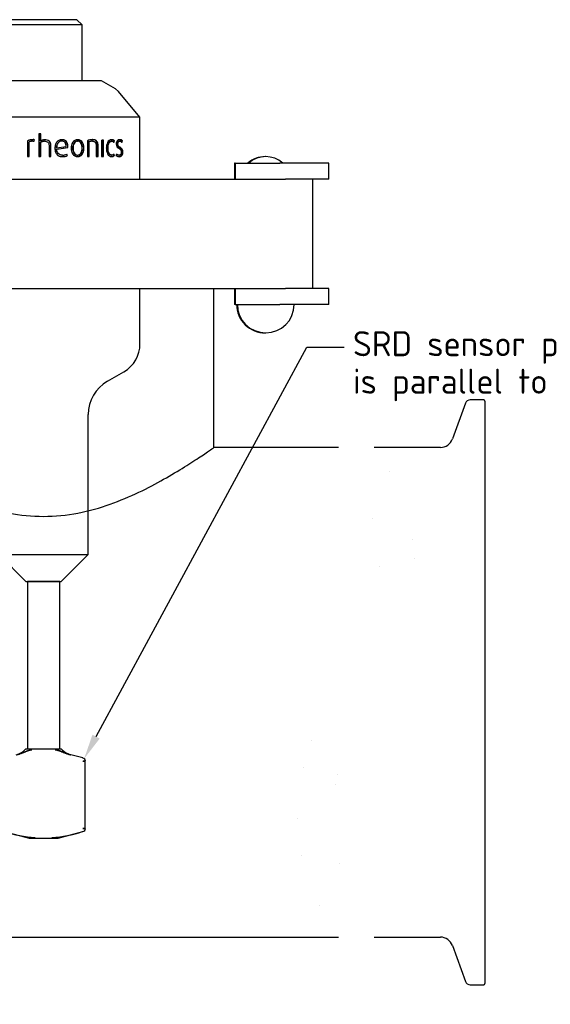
# Paper-space layout 'Sheet2' of a CAD drawing. Header units: millimetres. Extents: x 0 to 296, y -87 to 197.
# Tile 3 of 4: x 88 to 162, y 50 to 188. Entities that reach past the tile are written whole.
import ezdxf
from ezdxf import colors
from ezdxf.entities.mleader import LeaderData, LeaderLine
from ezdxf.lldxf.tags import DXFTag
from ezdxf.math import Vec2, Vec3

# ---------------------------------------------------------------- set-up
doc = ezdxf.new("R2010")
doc.units = ezdxf.units.MM
for name, color, linetype in [('Default', 7, 'Continuous'), ('DV9_Default', 7, 'Continuous'), ('FTP-20TL-30T', 7, 'Continuous'), ('SRD-HD-X3-A95-B2', 7, 'Continuous'), ('TC_2INCH_SEAL_CL', 7, 'Continuous')]:
    doc.layers.add(name, color=color, linetype=linetype)
tags = doc.linetypes.add('HIDDEN2', pattern=[4.7625, 3.175, -1.5875]).pattern_tags.tags
tags[6:7] = [DXFTag(74, 4), DXFTag(75, 0), DXFTag(340, '0'), DXFTag(46, 0.0), DXFTag(50, 0.0), DXFTag(44, 0.0), DXFTag(45, 0.0)]
tags[4:5] = [DXFTag(74, 4), DXFTag(75, 0), DXFTag(340, '0'), DXFTag(46, 0.0), DXFTag(50, 0.0), DXFTag(44, 0.0), DXFTag(45, 0.0)]

# ---------------------------------------------------------------- blocks, each defined once
blk = doc.blocks.new('SE17')
at = {"layer": 'DV9_Default', "color": 7, "linetype": 'HIDDEN2'}
blk.add_line((104.75, 142.32), (104.75, 150.09), dxfattribs=at)
at = {"layer": 'FTP-20TL-30T', "color": 7, "linetype": 'Continuous'}
for p, q in [((115.1, 127.82), (115.1, 150.09)), ((132.54, 127.82), (115.1, 127.82)), ((31.94, 59.24), (132.54, 59.24))]:
    blk.add_line(p, q, dxfattribs=at)
blk.add_open_spline([(67.4, 127.82), (67.4, 127.82), (67.57, 127.71), (68.21, 127.26), (68.68, 126.94), (69.92, 126.12), (70.67, 125.63), (72.39, 124.55), (73.37, 123.96), (75.51, 122.75), (76.67, 122.14), (79.17, 120.95), (80.53, 120.37), (83.36, 119.37), (84.87, 118.93), (88.01, 118.33), (89.61, 118.17), (92.89, 118.17), (94.5, 118.33), (97.63, 118.93), (99.15, 119.37), (103.4, 120.87), (105.93, 122.15), (109.13, 123.96), (110.12, 124.55), (111.83, 125.62), (112.57, 126.11), (113.8, 126.92), (114.29, 127.26), (114.94, 127.7), (115.1, 127.82), (115.1, 127.82)], degree=3, knots=[0.5003494, 0.5003494, 0.5003494, 0.5003494, 0.53125, 0.53125, 0.5625, 0.5625, 0.59375, 0.59375, 0.625, 0.625, 0.65625, 0.65625, 0.6875, 0.6875, 0.71875, 0.71875, 0.75, 0.75, 0.78125, 0.78125, 0.8125, 0.8125, 0.875, 0.875, 0.90625, 0.90625, 0.9375, 0.9375, 0.96875, 0.96875, 1, 1, 1, 1], dxfattribs=at)
at = {"layer": 'SRD-HD-X3-A95-B2', "color": 7, "linetype": 'Continuous'}
for p, q in [((95.93, 187.72), (86.57, 187.72)), ((96.65, 187), (95.93, 187.72)), ((96.65, 187), (85.85, 187)), ((96.65, 179.17), (96.65, 187)), ((99.35, 179.17), (83.15, 179.17)), ((101.32, 178.03), (99.35, 179.17)), ((101.73, 177.68), (101.32, 178.03)), ((104.75, 174.08), (101.73, 177.68)), ((104.75, 174.08), (77.75, 174.08)), ((104.75, 165.39), (104.75, 174.08)), ((90.59, 171.73), (90.59, 168.58)), ((90.84, 171.73), (90.59, 171.73)), ((90.6, 171.73), (90.6, 168.58)), ((90.84, 170.76), (90.84, 171.73)), ((89.01, 170.76), (89, 170.76)), ((89, 170.76), (89, 168.58)), ((89.01, 170.76), (89.01, 168.58)), ((89.24, 168.58), (89.24, 170.61)), ((89.76, 170.7), (89.75, 170.7)), ((89.75, 170.7), (89.92, 170.69)), ((89.76, 170.7), (89.92, 170.69)), ((89.79, 170.91), (89.78, 170.91)), ((89.92, 170.69), (89.97, 170.9)), ((90.85, 170.76), (90.84, 170.76)), ((90.84, 168.58), (90.84, 170.55)), ((91.39, 170.7), (91.39, 170.7)), ((91.42, 170.91), (91.42, 170.91)), ((92.03, 170.14), (92.03, 168.58)), ((92.27, 170.16), (92.28, 170.16)), ((92.27, 168.58), (92.27, 170.16)), ((92.28, 168.58), (92.28, 170.16)), ((93.07, 169.78), (93.08, 169.78)), ((93.08, 169.78), (94.44, 169.98)), ((93.08, 169.59), (94.65, 169.83)), ((93.09, 169.59), (94.67, 169.83)), ((93.79, 170.91), (93.81, 170.91)), ((93.79, 170.71), (93.81, 170.71)), ((94.65, 169.97), (94.67, 169.97)), ((94.65, 169.83), (94.65, 169.97)), ((94.65, 169.83), (94.67, 169.83)), ((94.67, 169.83), (94.67, 169.97)), ((95.36, 169.73), (95.39, 169.73)), ((96.01, 170.91), (96.04, 170.91)), ((96.01, 170.71), (96.04, 170.71)), ((96.87, 169.73), (96.91, 169.73)), ((97.43, 170.76), (97.43, 168.58)), ((97.61, 170.61), (97.66, 170.61)), ((97.61, 168.58), (97.61, 170.61)), ((97.66, 168.58), (97.66, 170.61)), ((98.09, 170.91), (98.14, 170.91)), ((98.09, 170.71), (98.14, 170.71)), ((98.67, 170.14), (98.67, 168.58)), ((98.83, 170.16), (98.88, 170.16)), ((98.83, 168.58), (98.83, 170.16)), ((98.88, 168.58), (98.88, 170.16)), ((99.44, 170.87), (99.44, 168.58)), ((99.64, 170.87), (99.44, 170.87)), ((99.58, 168.58), (99.58, 170.87)), ((99.64, 168.58), (99.64, 170.87)), ((100.23, 169.73), (100.29, 169.73)), ((100.76, 170.7), (100.82, 170.7)), ((101.07, 170.61), (101.12, 170.76)), ((101.12, 170.76), (101.18, 170.76)), ((101.12, 170.57), (101.18, 170.76)), ((101.59, 170.32), (101.66, 170.32)), ((101.89, 170.71), (101.96, 170.71)), ((102.19, 170.62), (102.23, 170.76)), ((102.23, 170.76), (102.31, 170.76)), ((102.25, 170.57), (102.31, 170.76)), ((89, 168.58), (89.24, 168.58)), ((90.59, 168.58), (90.84, 168.58)), ((92.03, 168.58), (92.28, 168.58)), ((93.08, 169.59), (93.09, 169.59)), ((93.89, 168.54), (93.91, 168.54)), ((93.9, 168.75), (93.92, 168.75)), ((94.58, 168.7), (94.5, 168.89)), ((94.6, 168.7), (94.52, 168.89)), ((94.58, 168.7), (94.6, 168.7)), ((96.01, 168.75), (96.04, 168.75)), ((96.01, 168.54), (96.04, 168.54)), ((97.43, 168.58), (97.66, 168.58)), ((98.67, 168.58), (98.88, 168.58)), ((99.44, 168.58), (99.64, 168.58)), ((100.74, 168.54), (100.81, 168.54)), ((100.76, 168.75), (100.82, 168.75)), ((101.12, 168.7), (101.07, 168.85)), ((101.18, 168.7), (101.12, 168.89)), ((101.12, 168.7), (101.18, 168.7)), ((101.52, 168.89), (101.45, 168.7)), ((101.8, 168.75), (101.87, 168.75)), ((102.28, 169.17), (102.35, 169.17))]:
    blk.add_line(p, q, dxfattribs=at)
at = {"layer": 'SRD-HD-X3-A95-B2', "color": 7, "linetype": 'HIDDEN2'}
for p, q in [((90.85, 171.73), (90.84, 171.73)), ((90.85, 170.76), (90.85, 171.73)), ((89.26, 170.61), (89.24, 170.61)), ((89.26, 168.58), (89.26, 170.61)), ((89.93, 170.69), (89.92, 170.69)), ((89.92, 170.69), (89.93, 170.69)), ((89.93, 170.69), (89.98, 170.9)), ((89.98, 170.9), (89.97, 170.9)), ((90.85, 170.55), (90.84, 170.55)), ((90.85, 168.58), (90.85, 170.55)), ((92.02, 170.14), (92.03, 170.14)), ((92.02, 170.14), (92.02, 168.58)), ((92.84, 169.73), (92.85, 169.73)), ((93.07, 169.78), (94.42, 169.98)), ((94.42, 169.98), (94.44, 169.98)), ((95.12, 169.73), (95.15, 169.73)), ((96.65, 169.73), (96.68, 169.73)), ((97.39, 170.76), (97.43, 170.76)), ((97.39, 170.76), (97.39, 168.58)), ((98.62, 170.14), (98.67, 170.14)), ((98.62, 170.14), (98.62, 168.58)), ((99.38, 170.87), (99.44, 170.87)), ((99.38, 170.87), (99.38, 168.58)), ((100.04, 169.73), (100.1, 169.73)), ((100.74, 170.91), (100.81, 170.91)), ((101.06, 170.57), (101.07, 170.61)), ((101.06, 170.57), (101.12, 170.57)), ((101.42, 170.32), (101.49, 170.32)), ((101.82, 169.66), (101.89, 169.66)), ((101.88, 170.91), (101.95, 170.91)), ((102.18, 170.57), (102.19, 170.62)), ((102.18, 170.57), (102.25, 170.57)), ((89.26, 168.58), (89.24, 168.58)), ((90.85, 168.58), (90.84, 168.58)), ((92.02, 168.58), (92.03, 168.58)), ((94.5, 168.89), (94.52, 168.89)), ((97.39, 168.58), (97.43, 168.58)), ((98.62, 168.58), (98.67, 168.58)), ((99.38, 168.58), (99.44, 168.58)), ((101.06, 168.89), (101.12, 168.89)), ((101.07, 168.85), (101.06, 168.89)), ((101.45, 168.89), (101.38, 168.7)), ((101.38, 168.7), (101.45, 168.7)), ((101.45, 168.89), (101.52, 168.89)), ((101.8, 168.54), (101.87, 168.54)), ((102.13, 169.17), (102.2, 169.17)), ((100.21, 137.09), (102.5, 138.42)), ((97.51, 112.84), (97.51, 132.42)), ((85, 112.84), (97.51, 112.84)), ((85, 112.84), (88.82, 109.01)), ((93.68, 109.01), (97.51, 112.84)), ((93.68, 109.01), (88.82, 109.01)), ((88.99, 109.05), (88.96, 109.01)), ((93.51, 109.05), (88.99, 109.05)), ((88.99, 109.05), (88.99, 85.61)), ((93.55, 109.01), (93.51, 109.05)), ((93.51, 85.61), (93.51, 109.05)), ((88.78, 85.61), (88.65, 85.48)), ((88.78, 85.61), (93.73, 85.61)), ((93.86, 85.48), (93.73, 85.61)), ((96.76, 84.33), (95.07, 84.78)), ((97.1, 74.42), (97.1, 83.94)), ((85.75, 74.03), (89.23, 73.1)), ((89.23, 73.1), (93.28, 73.1)), ((93.28, 73.1), (96.76, 74.03))]:
    blk.add_line(p, q, dxfattribs=at)
at = {"layer": 'SRD-HD-X3-A95-B2', "color": 7, "linetype": 'Continuous'}
for centre, radius, start, end in [((89.76, 168.96), 1.95, 89.5575, 113.1615), ((89.77, 168.99), 1.93, 89.5589, 113.3085), ((89.73, 169.33), 1.38, 89.25, 110.764), ((89.85, 170.35), 0.571, 76.8905, 96.912), ((91.45, 169.61), 1.3, 91.1315, 117.7405), ((91.4, 169.58), 1.12, 90.6807, 119.9098), ((91.45, 169.63), 1.28, 107.7865, 117.9089), ((91.45, 169.63), 1.28, 93.5053, 98.6603), ((91.4, 169.59), 1.1, 90.6944, 97.7116), ((98.14, 169.23), 1.69, 90.16, 114.9406), ((98.08, 169.48), 1.22, 89.4284, 112.5234), ((98.13, 169.47), 1.24, 89.4282, 112.3808), ((100.74, 170.37), 0.541, 45.1705, 89.2152), ((100.8, 170.37), 0.546, 45.3995, 89.2593), ((100.81, 170.26), 0.442, 44.5745, 88.5402), ((102.18, 170.29), 0.694, 177.2213, 245.1465), ((101.87, 170.42), 0.49, 42.7512, 89.4499), ((101.58, 169.22), 0.701, 355.5173, 63.9127), ((101.95, 170.42), 0.494, 42.9856, 89.4988), ((101.94, 170.3), 0.41, 41.0781, 87.35), ((101.66, 169.22), 0.7, 355.5777, 64.1828), ((93.92, 170), 1.46, 268.7881, 296.8398), ((93.94, 170.02), 1.48, 268.7897, 296.6729), ((93.93, 170.03), 1.29, 269.4132, 297.422), ((100.74, 169.07), 0.532, 270.3761, 315.2384), ((100.8, 169.09), 0.55, 270.8803, 314.4609), ((100.81, 169.2), 0.441, 271.4107, 315.4809), ((101.89, 169.22), 0.687, 230.4142, 268.2214), ((101.84, 169.34), 0.6, 235.8135, 265.7682), ((101.91, 169.35), 0.606, 229.3868, 265.8161)]:
    blk.add_arc(centre, radius, start, end, dxfattribs=at)
at = {"layer": 'SRD-HD-X3-A95-B2', "color": 7, "linetype": 'HIDDEN2'}
for centre, radius, start, end in [((89.74, 169.34), 1.36, 89.2476, 110.8981), ((89.86, 170.36), 0.557, 76.6964, 97.0638), ((91.4, 169.59), 1.1, 97.7116, 120.0916), ((91.45, 169.63), 1.28, 91.1487, 93.5053), ((98.1, 169.25), 1.67, 90.1701, 115.0936), ((100.74, 170.26), 0.438, 44.3426, 88.4917), ((102.12, 170.29), 0.694, 177.1496, 244.8792), ((101.87, 170.3), 0.407, 40.8321, 87.2951), ((93.91, 170.02), 1.27, 269.4163, 297.5925), ((100.74, 169.19), 0.437, 271.4587, 315.7133), ((101.82, 169.22), 0.68, 230.1921, 268.1896), ((101.84, 169.34), 0.6, 229.1641, 235.8135), ((100.25, 142.32), 4.5, 300, 0), ((102.91, 132.42), 5.4, 120, 180), ((86.74, 87.39), 2.7, 285, 315), ((95.76, 87.39), 2.7, 225, 255), ((96.65, 83.89), 0.454, 0.391, 74.8352), ((96.65, 74.47), 0.454, 285.1642, 359.6094), ((91.06, 89.73), 16.57, 251.4942, 266.6069), ((91.03, 89.61), 16.44, 266.51, 266.7151), ((91.48, 89.61), 16.44, 273.2849, 288.5551), ((91.45, 89.73), 16.57, 288.2866, 288.5058)]:
    blk.add_arc(centre, radius, start, end, dxfattribs=at)
at = {"layer": 'SRD-HD-X3-A95-B2', "color": 7, "linetype": 'Continuous'}
for points, knots in [([(91.39, 170.7), (91.47, 170.7), (91.55, 170.69), (91.7, 170.65), (91.78, 170.62), (91.9, 170.52), (91.95, 170.45), (92.01, 170.3), (92.02, 170.22), (92.03, 170.14)], [0, 0, 0, 0, 0.25, 0.25, 0.5, 0.5, 0.75, 0.75, 1, 1, 1, 1]), ([(92.28, 170.16), (92.27, 170.21), (92.27, 170.27), (92.25, 170.37), (92.24, 170.42), (92.2, 170.52), (92.17, 170.57), (92.11, 170.66), (92.07, 170.7), (91.95, 170.8), (91.85, 170.84), (91.64, 170.9), (91.53, 170.91), (91.42, 170.91)], [0, 0, 0, 0, 0.125, 0.125, 0.25, 0.25, 0.375, 0.375, 0.5, 0.5, 0.75, 0.75, 1, 1, 1, 1]), ([(92.27, 170.16), (92.27, 170.21), (92.26, 170.26), (92.25, 170.37), (92.23, 170.42), (92.17, 170.57), (92.11, 170.66), (91.94, 170.8), (91.84, 170.84), (91.64, 170.9), (91.53, 170.91), (91.42, 170.91)], [0, 0, 0, 0, 0.125, 0.125, 0.25, 0.25, 0.5, 0.5, 0.75, 0.75, 1, 1, 1, 1]), ([(93.81, 170.91), (93.74, 170.91), (93.67, 170.91), (93.53, 170.88), (93.46, 170.85), (93.27, 170.76), (93.16, 170.66), (93, 170.43), (92.94, 170.29), (92.89, 170.09), (92.87, 170.01), (92.86, 169.87), (92.86, 169.8), (92.85, 169.73)], [0, 0, 0, 0, 0.125, 0.125, 0.25, 0.25, 0.5, 0.5, 0.75, 0.75, 0.875, 0.875, 1, 1, 1, 1]), ([(92.85, 169.73), (92.86, 169.65), (92.86, 169.58), (92.88, 169.43), (92.89, 169.35), (92.95, 169.14), (93.01, 168.99), (93.2, 168.76), (93.33, 168.67), (93.54, 168.59), (93.61, 168.57), (93.76, 168.54), (93.83, 168.54), (93.91, 168.54)], [0, 0, 0, 0, 0.125, 0.125, 0.25, 0.25, 0.5, 0.5, 0.75, 0.75, 0.875, 0.875, 1, 1, 1, 1]), ([(93.79, 170.71), (93.69, 170.71), (93.58, 170.69), (93.38, 170.58), (93.3, 170.51), (93.18, 170.32), (93.14, 170.22), (93.08, 170), (93.07, 169.89), (93.07, 169.78)], [0, 0, 0, 0, 0.25, 0.25, 0.5, 0.5, 0.75, 0.75, 1, 1, 1, 1]), ([(93.81, 170.71), (93.7, 170.71), (93.59, 170.69), (93.4, 170.58), (93.32, 170.51), (93.19, 170.32), (93.15, 170.22), (93.1, 170), (93.09, 169.89), (93.08, 169.78)], [0, 0, 0, 0, 0.25, 0.25, 0.5, 0.5, 0.75, 0.75, 1, 1, 1, 1]), ([(94.65, 169.97), (94.65, 170.03), (94.65, 170.09), (94.63, 170.21), (94.62, 170.27), (94.57, 170.44), (94.51, 170.55), (94.36, 170.74), (94.26, 170.81), (94.09, 170.87), (94.03, 170.89), (93.92, 170.91), (93.85, 170.91), (93.79, 170.91)], [0, 0, 0, 0, 0.125, 0.125, 0.25, 0.25, 0.5, 0.5, 0.75, 0.75, 0.875, 0.875, 1, 1, 1, 1]), ([(94.67, 169.97), (94.67, 170.03), (94.67, 170.09), (94.65, 170.21), (94.64, 170.27), (94.59, 170.44), (94.54, 170.55), (94.38, 170.74), (94.28, 170.81), (94.11, 170.87), (94.05, 170.89), (93.93, 170.91), (93.87, 170.91), (93.81, 170.91)], [0, 0, 0, 0, 0.125, 0.125, 0.25, 0.25, 0.5, 0.5, 0.75, 0.75, 0.875, 0.875, 1, 1, 1, 1]), ([(94.44, 169.98), (94.44, 170.08), (94.43, 170.17), (94.38, 170.34), (94.35, 170.43), (94.24, 170.57), (94.16, 170.63), (93.99, 170.7), (93.9, 170.71), (93.81, 170.71)], [0, 0, 0, 0, 0.25, 0.25, 0.5, 0.5, 0.75, 0.75, 1, 1, 1, 1]), ([(96.04, 170.91), (95.97, 170.91), (95.91, 170.91), (95.78, 170.88), (95.71, 170.85), (95.53, 170.76), (95.43, 170.66), (95.28, 170.42), (95.23, 170.29), (95.18, 170.08), (95.17, 170.01), (95.15, 169.87), (95.15, 169.8), (95.15, 169.73)], [0, 0, 0, 0, 0.125, 0.125, 0.25, 0.25, 0.5, 0.5, 0.75, 0.75, 0.875, 0.875, 1, 1, 1, 1]), ([(95.15, 169.73), (95.15, 169.66), (95.15, 169.58), (95.17, 169.44), (95.18, 169.37), (95.21, 169.24), (95.23, 169.17), (95.28, 169.04), (95.31, 168.97), (95.39, 168.86), (95.44, 168.8), (95.54, 168.7), (95.59, 168.66), (95.71, 168.6), (95.78, 168.58), (95.91, 168.54), (95.97, 168.54), (96.04, 168.54)], [0, 0, 0, 0, 0.125, 0.125, 0.25, 0.25, 0.375, 0.375, 0.5, 0.5, 0.625, 0.625, 0.75, 0.75, 0.875, 0.875, 1, 1, 1, 1]), ([(96.01, 170.71), (95.96, 170.7), (95.9, 170.7), (95.8, 170.67), (95.75, 170.65), (95.62, 170.56), (95.54, 170.48), (95.44, 170.28), (95.41, 170.17), (95.37, 169.95), (95.36, 169.84), (95.36, 169.73)], [0, 0, 0, 0, 0.125, 0.125, 0.25, 0.25, 0.5, 0.5, 0.75, 0.75, 1, 1, 1, 1]), ([(95.36, 169.73), (95.36, 169.62), (95.37, 169.5), (95.41, 169.28), (95.44, 169.18), (95.54, 168.98), (95.61, 168.89), (95.75, 168.81), (95.8, 168.78), (95.9, 168.76), (95.96, 168.75), (96.01, 168.75)], [0, 0, 0, 0, 0.25, 0.25, 0.5, 0.5, 0.75, 0.75, 0.875, 0.875, 1, 1, 1, 1]), ([(96.04, 170.71), (95.99, 170.7), (95.94, 170.7), (95.83, 170.67), (95.78, 170.65), (95.65, 170.56), (95.57, 170.48), (95.47, 170.28), (95.44, 170.17), (95.4, 169.95), (95.39, 169.84), (95.39, 169.73)], [0, 0, 0, 0, 0.125, 0.125, 0.25, 0.25, 0.5, 0.5, 0.75, 0.75, 1, 1, 1, 1]), ([(95.39, 169.73), (95.39, 169.62), (95.4, 169.5), (95.44, 169.28), (95.47, 169.18), (95.57, 168.98), (95.65, 168.89), (95.78, 168.81), (95.83, 168.78), (95.93, 168.76), (95.99, 168.75), (96.04, 168.75)], [0, 0, 0, 0, 0.25, 0.25, 0.5, 0.5, 0.75, 0.75, 0.875, 0.875, 1, 1, 1, 1]), ([(96.87, 169.73), (96.87, 169.8), (96.87, 169.87), (96.86, 170.01), (96.85, 170.08), (96.82, 170.22), (96.8, 170.28), (96.75, 170.42), (96.72, 170.48), (96.64, 170.6), (96.6, 170.65), (96.5, 170.75), (96.45, 170.79), (96.33, 170.85), (96.27, 170.88), (96.14, 170.91), (96.08, 170.91), (96.01, 170.91)], [0, 0, 0, 0, 0.125, 0.125, 0.25, 0.25, 0.375, 0.375, 0.5, 0.5, 0.625, 0.625, 0.75, 0.75, 0.875, 0.875, 1, 1, 1, 1]), ([(96.01, 168.54), (96.08, 168.54), (96.14, 168.54), (96.27, 168.58), (96.33, 168.6), (96.51, 168.7), (96.61, 168.8), (96.75, 169.03), (96.8, 169.17), (96.85, 169.37), (96.86, 169.44), (96.87, 169.59), (96.87, 169.66), (96.87, 169.73)], [0, 0, 0, 0, 0.125, 0.125, 0.25, 0.25, 0.5, 0.5, 0.75, 0.75, 0.875, 0.875, 1, 1, 1, 1]), ([(96.91, 169.73), (96.91, 169.8), (96.91, 169.87), (96.89, 170.01), (96.88, 170.08), (96.85, 170.22), (96.83, 170.29), (96.78, 170.42), (96.75, 170.48), (96.68, 170.6), (96.64, 170.65), (96.54, 170.75), (96.49, 170.79), (96.37, 170.85), (96.3, 170.88), (96.18, 170.91), (96.11, 170.91), (96.04, 170.91)], [0, 0, 0, 0, 0.125, 0.125, 0.25, 0.25, 0.375, 0.375, 0.5, 0.5, 0.625, 0.625, 0.75, 0.75, 0.875, 0.875, 1, 1, 1, 1]), ([(96.68, 169.73), (96.68, 169.84), (96.67, 169.95), (96.64, 170.17), (96.6, 170.28), (96.5, 170.48), (96.43, 170.56), (96.3, 170.65), (96.25, 170.67), (96.15, 170.7), (96.09, 170.7), (96.04, 170.71)], [0, 0, 0, 0, 0.25, 0.25, 0.5, 0.5, 0.75, 0.75, 0.875, 0.875, 1, 1, 1, 1]), ([(96.04, 168.54), (96.11, 168.54), (96.18, 168.54), (96.3, 168.58), (96.37, 168.6), (96.54, 168.7), (96.64, 168.8), (96.79, 169.03), (96.84, 169.17), (96.88, 169.37), (96.89, 169.44), (96.91, 169.58), (96.91, 169.66), (96.91, 169.73)], [0, 0, 0, 0, 0.125, 0.125, 0.25, 0.25, 0.5, 0.5, 0.75, 0.75, 0.875, 0.875, 1, 1, 1, 1]), ([(96.04, 168.75), (96.09, 168.75), (96.15, 168.76), (96.25, 168.78), (96.3, 168.8), (96.43, 168.89), (96.5, 168.98), (96.6, 169.17), (96.64, 169.28), (96.67, 169.5), (96.68, 169.62), (96.68, 169.73)], [0, 0, 0, 0, 0.125, 0.125, 0.25, 0.25, 0.5, 0.5, 0.75, 0.75, 1, 1, 1, 1]), ([(98.83, 170.16), (98.83, 170.21), (98.82, 170.27), (98.81, 170.37), (98.8, 170.43), (98.76, 170.53), (98.74, 170.58), (98.69, 170.66), (98.65, 170.7), (98.55, 170.8), (98.46, 170.85), (98.28, 170.9), (98.19, 170.91), (98.09, 170.91)], [0, 0, 0, 0, 0.125, 0.125, 0.25, 0.25, 0.375, 0.375, 0.5, 0.5, 0.75, 0.75, 1, 1, 1, 1]), ([(98.88, 170.16), (98.88, 170.21), (98.87, 170.27), (98.86, 170.38), (98.85, 170.43), (98.81, 170.53), (98.79, 170.58), (98.74, 170.66), (98.7, 170.7), (98.59, 170.81), (98.51, 170.85), (98.33, 170.9), (98.24, 170.91), (98.14, 170.91)], [0, 0, 0, 0, 0.125, 0.125, 0.25, 0.25, 0.375, 0.375, 0.5, 0.5, 0.75, 0.75, 1, 1, 1, 1]), ([(98.14, 170.71), (98.21, 170.7), (98.28, 170.7), (98.41, 170.66), (98.47, 170.62), (98.57, 170.52), (98.61, 170.45), (98.66, 170.3), (98.67, 170.22), (98.67, 170.14)], [0, 0, 0, 0, 0.25, 0.25, 0.5, 0.5, 0.75, 0.75, 1, 1, 1, 1]), ([(100.81, 170.91), (100.76, 170.91), (100.7, 170.91), (100.6, 170.87), (100.56, 170.85), (100.42, 170.75), (100.33, 170.66), (100.21, 170.43), (100.16, 170.29), (100.13, 170.08), (100.12, 170.01), (100.1, 169.87), (100.1, 169.8), (100.1, 169.73)], [0, 0, 0, 0, 0.125, 0.125, 0.25, 0.25, 0.5, 0.5, 0.75, 0.75, 0.875, 0.875, 1, 1, 1, 1]), ([(100.1, 169.73), (100.1, 169.66), (100.1, 169.58), (100.12, 169.44), (100.13, 169.37), (100.16, 169.16), (100.21, 169.03), (100.3, 168.85), (100.34, 168.8), (100.42, 168.71), (100.46, 168.67), (100.56, 168.6), (100.6, 168.58), (100.7, 168.55), (100.76, 168.54), (100.81, 168.54)], [0, 0, 0, 0, 0.125, 0.125, 0.25, 0.25, 0.5, 0.5, 0.625, 0.625, 0.75, 0.75, 0.875, 0.875, 1, 1, 1, 1]), ([(100.23, 169.73), (100.23, 169.84), (100.24, 169.96), (100.27, 170.18), (100.3, 170.29), (100.39, 170.48), (100.45, 170.56), (100.56, 170.64), (100.6, 170.67), (100.67, 170.69), (100.72, 170.7), (100.76, 170.7)], [0, 0, 0, 0, 0.25, 0.25, 0.5, 0.5, 0.75, 0.75, 0.875, 0.875, 1, 1, 1, 1]), ([(100.76, 168.75), (100.67, 168.76), (100.59, 168.79), (100.45, 168.9), (100.39, 168.98), (100.3, 169.17), (100.27, 169.28), (100.24, 169.5), (100.23, 169.61), (100.23, 169.73)], [0, 0, 0, 0, 0.25, 0.25, 0.5, 0.5, 0.75, 0.75, 1, 1, 1, 1]), ([(100.29, 169.73), (100.29, 169.84), (100.3, 169.96), (100.34, 170.18), (100.36, 170.29), (100.43, 170.43), (100.46, 170.48), (100.52, 170.56), (100.55, 170.59), (100.62, 170.65), (100.66, 170.67), (100.74, 170.69), (100.78, 170.7), (100.82, 170.7)], [0, 0, 0, 0, 0.25, 0.25, 0.5, 0.5, 0.625, 0.625, 0.75, 0.75, 0.875, 0.875, 1, 1, 1, 1]), ([(100.82, 168.75), (100.74, 168.76), (100.66, 168.79), (100.51, 168.9), (100.45, 168.98), (100.36, 169.17), (100.33, 169.28), (100.3, 169.5), (100.29, 169.61), (100.29, 169.73)], [0, 0, 0, 0, 0.25, 0.25, 0.5, 0.5, 0.75, 0.75, 1, 1, 1, 1]), ([(101.95, 170.91), (101.9, 170.91), (101.84, 170.9), (101.74, 170.86), (101.68, 170.82), (101.59, 170.72), (101.56, 170.66), (101.52, 170.54), (101.51, 170.5), (101.49, 170.41), (101.49, 170.37), (101.49, 170.32)], [0, 0, 0, 0, 0.25, 0.25, 0.5, 0.5, 0.75, 0.75, 0.875, 0.875, 1, 1, 1, 1]), ([(101.59, 170.32), (101.59, 170.38), (101.6, 170.44), (101.63, 170.54), (101.66, 170.59), (101.72, 170.65), (101.75, 170.67), (101.82, 170.7), (101.85, 170.71), (101.89, 170.71)], [0, 0, 0, 0, 0.25, 0.25, 0.5, 0.5, 0.75, 0.75, 1, 1, 1, 1]), ([(101.89, 169.85), (101.82, 169.89), (101.75, 169.94), (101.66, 170.04), (101.63, 170.09), (101.59, 170.2), (101.59, 170.26), (101.59, 170.32)], [0, 0, 0, 0, 0.5, 0.5, 0.75, 0.75, 1, 1, 1, 1]), ([(101.66, 170.32), (101.66, 170.38), (101.67, 170.44), (101.7, 170.54), (101.73, 170.59), (101.79, 170.65), (101.82, 170.67), (101.89, 170.7), (101.93, 170.71), (101.96, 170.71)], [0, 0, 0, 0, 0.25, 0.25, 0.5, 0.5, 0.75, 0.75, 1, 1, 1, 1]), ([(101.96, 169.85), (101.89, 169.89), (101.82, 169.94), (101.73, 170.04), (101.7, 170.09), (101.66, 170.2), (101.66, 170.26), (101.66, 170.32)], [0, 0, 0, 0, 0.5, 0.5, 0.75, 0.75, 1, 1, 1, 1]), ([(101.89, 169.66), (101.97, 169.61), (102.04, 169.57), (102.13, 169.46), (102.16, 169.41), (102.2, 169.3), (102.2, 169.24), (102.2, 169.17)], [0, 0, 0, 0, 0.5, 0.5, 0.75, 0.75, 1, 1, 1, 1]), ([(93.9, 168.75), (93.79, 168.75), (93.68, 168.77), (93.48, 168.84), (93.38, 168.9), (93.23, 169.06), (93.18, 169.16), (93.12, 169.32), (93.11, 169.37), (93.09, 169.48), (93.09, 169.54), (93.08, 169.59)], [0, 0, 0, 0, 0.25, 0.25, 0.5, 0.5, 0.75, 0.75, 0.875, 0.875, 1, 1, 1, 1]), ([(93.92, 168.75), (93.81, 168.75), (93.7, 168.77), (93.49, 168.84), (93.39, 168.9), (93.24, 169.06), (93.19, 169.16), (93.14, 169.32), (93.12, 169.37), (93.1, 169.48), (93.1, 169.54), (93.09, 169.59)], [0, 0, 0, 0, 0.25, 0.25, 0.5, 0.5, 0.75, 0.75, 0.875, 0.875, 1, 1, 1, 1]), ([(101.8, 168.54), (101.86, 168.54), (101.92, 168.55), (102.03, 168.59), (102.08, 168.63), (102.18, 168.73), (102.22, 168.8), (102.25, 168.93), (102.26, 168.98), (102.28, 169.07), (102.28, 169.12), (102.28, 169.17)], [0, 0, 0, 0, 0.25, 0.25, 0.5, 0.5, 0.75, 0.75, 0.875, 0.875, 1, 1, 1, 1]), ([(101.87, 168.54), (101.93, 168.54), (101.99, 168.55), (102.1, 168.59), (102.15, 168.63), (102.25, 168.73), (102.29, 168.8), (102.33, 168.93), (102.34, 168.98), (102.35, 169.07), (102.35, 169.12), (102.35, 169.17)], [0, 0, 0, 0, 0.25, 0.25, 0.5, 0.5, 0.75, 0.75, 0.875, 0.875, 1, 1, 1, 1]), ([(102.2, 169.17), (102.2, 169.1), (102.19, 169.04), (102.16, 168.92), (102.13, 168.88), (102.06, 168.81), (102.03, 168.78), (101.95, 168.75), (101.91, 168.75), (101.87, 168.75)], [0, 0, 0, 0, 0.25, 0.25, 0.5, 0.5, 0.75, 0.75, 1, 1, 1, 1])]:
    blk.add_open_spline(points, degree=3, knots=knots, dxfattribs=at)
at = {"layer": 'SRD-HD-X3-A95-B2', "color": 7, "linetype": 'HIDDEN2'}
for points, knots in [([(91.39, 170.7), (91.47, 170.7), (91.55, 170.69), (91.7, 170.65), (91.78, 170.62), (91.9, 170.52), (91.95, 170.45), (92.01, 170.3), (92.02, 170.22), (92.02, 170.14)], [0, 0, 0, 0, 0.25, 0.25, 0.5, 0.5, 0.75, 0.75, 1, 1, 1, 1]), ([(93.79, 170.91), (93.72, 170.91), (93.65, 170.91), (93.52, 170.88), (93.45, 170.85), (93.26, 170.76), (93.15, 170.66), (92.99, 170.43), (92.93, 170.29), (92.88, 170.08), (92.86, 170.01), (92.85, 169.87), (92.85, 169.8), (92.84, 169.73)], [0, 0, 0, 0, 0.125, 0.125, 0.25, 0.25, 0.5, 0.5, 0.75, 0.75, 0.875, 0.875, 1, 1, 1, 1]), ([(92.84, 169.73), (92.85, 169.65), (92.85, 169.58), (92.86, 169.43), (92.88, 169.35), (92.94, 169.14), (93, 169), (93.19, 168.76), (93.31, 168.67), (93.52, 168.59), (93.59, 168.57), (93.74, 168.54), (93.82, 168.54), (93.89, 168.54)], [0, 0, 0, 0, 0.125, 0.125, 0.25, 0.25, 0.5, 0.5, 0.75, 0.75, 0.875, 0.875, 1, 1, 1, 1]), ([(94.42, 169.98), (94.42, 170.07), (94.4, 170.17), (94.36, 170.34), (94.33, 170.43), (94.22, 170.57), (94.14, 170.63), (93.98, 170.7), (93.89, 170.71), (93.79, 170.71)], [0, 0, 0, 0, 0.25, 0.25, 0.5, 0.5, 0.75, 0.75, 1, 1, 1, 1]), ([(96.01, 170.91), (95.94, 170.91), (95.88, 170.91), (95.74, 170.88), (95.68, 170.85), (95.5, 170.76), (95.4, 170.66), (95.25, 170.42), (95.2, 170.29), (95.15, 170.08), (95.14, 170.01), (95.13, 169.87), (95.12, 169.8), (95.12, 169.73)], [0, 0, 0, 0, 0.125, 0.125, 0.25, 0.25, 0.5, 0.5, 0.75, 0.75, 0.875, 0.875, 1, 1, 1, 1]), ([(95.12, 169.73), (95.12, 169.66), (95.13, 169.59), (95.14, 169.44), (95.15, 169.37), (95.18, 169.24), (95.2, 169.17), (95.25, 169.04), (95.29, 168.98), (95.36, 168.86), (95.41, 168.8), (95.51, 168.71), (95.56, 168.66), (95.68, 168.6), (95.74, 168.58), (95.87, 168.54), (95.94, 168.54), (96.01, 168.54)], [0, 0, 0, 0, 0.125, 0.125, 0.25, 0.25, 0.375, 0.375, 0.5, 0.5, 0.625, 0.625, 0.75, 0.75, 0.875, 0.875, 1, 1, 1, 1]), ([(96.65, 169.73), (96.64, 169.84), (96.64, 169.95), (96.6, 170.17), (96.57, 170.28), (96.47, 170.48), (96.4, 170.56), (96.27, 170.65), (96.22, 170.67), (96.12, 170.7), (96.06, 170.7), (96.01, 170.71)], [0, 0, 0, 0, 0.25, 0.25, 0.5, 0.5, 0.75, 0.75, 0.875, 0.875, 1, 1, 1, 1]), ([(96.01, 168.75), (96.06, 168.75), (96.11, 168.76), (96.22, 168.78), (96.26, 168.81), (96.4, 168.89), (96.47, 168.98), (96.57, 169.18), (96.6, 169.28), (96.64, 169.5), (96.64, 169.62), (96.65, 169.73)], [0, 0, 0, 0, 0.125, 0.125, 0.25, 0.25, 0.5, 0.5, 0.75, 0.75, 1, 1, 1, 1]), ([(98.09, 170.71), (98.16, 170.7), (98.23, 170.7), (98.36, 170.66), (98.42, 170.62), (98.52, 170.52), (98.56, 170.45), (98.61, 170.3), (98.62, 170.22), (98.62, 170.14)], [0, 0, 0, 0, 0.25, 0.25, 0.5, 0.5, 0.75, 0.75, 1, 1, 1, 1]), ([(100.74, 170.91), (100.69, 170.91), (100.64, 170.91), (100.54, 170.87), (100.49, 170.85), (100.35, 170.75), (100.27, 170.66), (100.15, 170.42), (100.11, 170.29), (100.07, 170.08), (100.06, 170.01), (100.05, 169.87), (100.04, 169.8), (100.04, 169.73)], [0, 0, 0, 0, 0.125, 0.125, 0.25, 0.25, 0.5, 0.5, 0.75, 0.75, 0.875, 0.875, 1, 1, 1, 1]), ([(100.04, 169.73), (100.04, 169.66), (100.05, 169.58), (100.06, 169.44), (100.07, 169.37), (100.11, 169.17), (100.15, 169.03), (100.24, 168.86), (100.28, 168.8), (100.36, 168.71), (100.4, 168.67), (100.49, 168.6), (100.54, 168.58), (100.64, 168.55), (100.69, 168.54), (100.74, 168.54)], [0, 0, 0, 0, 0.125, 0.125, 0.25, 0.25, 0.5, 0.5, 0.625, 0.625, 0.75, 0.75, 0.875, 0.875, 1, 1, 1, 1]), ([(101.88, 170.91), (101.83, 170.91), (101.77, 170.9), (101.67, 170.86), (101.61, 170.82), (101.52, 170.72), (101.49, 170.65), (101.45, 170.54), (101.44, 170.5), (101.43, 170.41), (101.42, 170.37), (101.42, 170.32)], [0, 0, 0, 0, 0.25, 0.25, 0.5, 0.5, 0.75, 0.75, 0.875, 0.875, 1, 1, 1, 1]), ([(101.82, 169.66), (101.9, 169.61), (101.97, 169.57), (102.06, 169.46), (102.09, 169.41), (102.12, 169.3), (102.13, 169.24), (102.13, 169.17)], [0, 0, 0, 0, 0.5, 0.5, 0.75, 0.75, 1, 1, 1, 1]), ([(102.13, 169.17), (102.13, 169.11), (102.12, 169.04), (102.08, 168.93), (102.06, 168.88), (101.99, 168.81), (101.95, 168.78), (101.88, 168.75), (101.84, 168.75), (101.8, 168.75)], [0, 0, 0, 0, 0.25, 0.25, 0.5, 0.5, 0.75, 0.75, 1, 1, 1, 1]), ([(87.51, 84.78), (87.57, 84.8), (87.69, 84.83), (87.87, 84.88), (88.03, 84.94), (88.19, 85), (88.35, 85.06), (88.49, 85.12), (88.64, 85.18), (88.78, 85.24), (88.92, 85.29), (89.05, 85.34), (89.19, 85.39), (89.33, 85.42), (89.46, 85.46), (89.56, 85.47), (89.61, 85.48)], [0, 0, 0, 0, 0.082872, 0.16335, 0.241517, 0.317481, 0.391376, 0.463366, 0.533645, 0.602437, 0.669993, 0.736596, 0.802555, 0.868204, 0.933895, 1, 1, 1, 1]), ([(89.62, 85.48), (89.57, 85.47), (89.46, 85.46), (89.32, 85.42), (89.17, 85.38), (89.02, 85.33), (88.87, 85.27), (88.72, 85.21), (88.57, 85.15), (88.41, 85.09), (88.25, 85.02), (88.08, 84.95), (87.9, 84.89), (87.71, 84.83), (87.58, 84.8), (87.52, 84.78)], [0, 0, 0, 0, 0.071167, 0.141889, 0.212625, 0.283813, 0.355861, 0.429143, 0.503997, 0.58072, 0.65957, 0.740762, 0.824477, 0.910854, 1, 1, 1, 1]), ([(92.89, 85.48), (92.94, 85.47), (93.04, 85.46), (93.19, 85.42), (93.34, 85.38), (93.49, 85.33), (93.63, 85.27), (93.78, 85.21), (93.94, 85.15), (94.1, 85.09), (94.26, 85.02), (94.43, 84.95), (94.61, 84.89), (94.8, 84.83), (94.92, 84.8), (94.99, 84.78)], [0, 0, 0, 0, 0.071167, 0.141889, 0.212625, 0.283813, 0.355861, 0.429143, 0.503997, 0.58072, 0.65957, 0.740762, 0.824477, 0.910854, 1, 1, 1, 1]), ([(94.99, 84.78), (94.93, 84.8), (94.81, 84.83), (94.64, 84.88), (94.47, 84.94), (94.31, 85), (94.16, 85.06), (94.01, 85.12), (93.87, 85.18), (93.73, 85.24), (93.59, 85.29), (93.45, 85.34), (93.32, 85.39), (93.18, 85.42), (93.04, 85.46), (92.95, 85.47), (92.9, 85.48)], [0, 0, 0, 0, 0.082872, 0.16335, 0.241517, 0.317481, 0.391376, 0.463366, 0.533645, 0.602437, 0.669993, 0.736596, 0.802555, 0.868204, 0.933895, 1, 1, 1, 1]), ([(96.73, 83.91), (96.75, 83.91), (96.8, 83.91), (96.86, 83.9), (96.91, 83.9), (96.96, 83.9), (97, 83.9), (97.03, 83.9), (97.06, 83.89), (97.07, 83.89), (97.08, 83.89), (97.08, 83.89)], [0, 0, 0, 0, 0.0516371, 0.1020461, 0.1512272, 0.199181, 0.2459077, 0.291408, 0.3356822, 0.3787311, 0.3896418, 0.3896418, 0.3896418, 0.3896418]), ([(97.1, 83.89), (97.1, 83.89), (97.1, 83.89), (97.09, 83.89), (97.05, 83.9), (96.98, 83.9), (96.87, 83.9), (96.78, 83.91), (96.73, 83.91)], [0.4993664, 0.4993664, 0.4993664, 0.4993664, 0.5005324, 0.5884205, 0.6823091, 0.7822014, 0.8880985, 1, 1, 1, 1]), ([(96.73, 74.45), (96.75, 74.45), (96.79, 74.46), (96.85, 74.46), (96.91, 74.46), (96.96, 74.46), (97, 74.47), (97.03, 74.47), (97.06, 74.47), (97.08, 74.47), (97.09, 74.47), (97.1, 74.47), (97.11, 74.47), (97.09, 74.47), (97.05, 74.47), (96.98, 74.46), (96.87, 74.46), (96.78, 74.46), (96.73, 74.45)], [0, 0, 0, 0, 0.051637, 0.102046, 0.151227, 0.199181, 0.245908, 0.291408, 0.335682, 0.378731, 0.420555, 0.461155, 0.500532, 0.58842, 0.682309, 0.782201, 0.888098, 1, 1, 1, 1])]:
    blk.add_open_spline(points, degree=3, knots=knots, dxfattribs=at)
at = {"layer": 'TC_2INCH_SEAL_CL', "color": 7, "linetype": 'Continuous'}
for p, q in [((118.07, 167.64), (117.96, 167.64)), ((117.96, 167.64), (117.96, 165.39)), ((118.07, 167.64), (124.33, 167.64)), ((118.07, 167.64), (118.07, 165.39)), ((131.17, 167.64), (124.33, 167.64)), ((131.17, 165.39), (131.17, 167.64)), ((61.86, 165.39), (116.57, 165.39)), ((116.57, 165.39), (125.1, 165.39)), ((131.17, 165.39), (125.1, 165.39)), ((128.92, 165.39), (128.92, 150.09)), ((61.86, 150.09), (116.57, 150.09)), ((116.57, 150.09), (125.1, 150.09)), ((117.96, 150.09), (117.96, 147.84)), ((118.07, 150.09), (118.07, 147.84)), ((131.17, 150.09), (125.1, 150.09)), ((131.17, 147.84), (131.17, 150.09)), ((118.07, 147.84), (117.96, 147.84)), ((118.07, 147.84), (124.33, 147.84)), ((131.17, 147.84), (124.33, 147.84))]:
    blk.add_line(p, q, dxfattribs=at)
for centre, radius, start, end in [((122.25, 164.94), 3.6, 89.1201, 131.4096), ((122.36, 164.94), 3.6, 48.5904, 131.4096), ((122.25, 147.84), 3.98, 180, 270.7963), ((122.36, 147.84), 3.98, 180, 0)]:
    blk.add_arc(centre, radius, start, end, dxfattribs=at)
blk = doc.blocks.new('SE18')
at = {"layer": 'FTP-20TL-30T', "color": 7, "linetype": 'Continuous'}
for p, q in [((150.31, 134.01), (148.49, 129)), ((152.87, 134.48), (150.99, 134.48)), ((153.05, 134.3), (153.05, 52.76)), ((146.8, 127.82), (137.54, 127.82)), ((137.54, 59.24), (146.8, 59.24)), ((148.49, 58.06), (150.31, 53.05)), ((150.99, 52.58), (152.87, 52.58))]:
    blk.add_line(p, q, dxfattribs=at)
for centre, radius, start, end in [((150.99, 133.76), 0.72, 90, 160), ((152.87, 134.3), 0.18, 0, 90), ((146.8, 129.62), 1.8, 270, 340), ((146.8, 57.44), 1.8, 20, 90), ((150.99, 53.3), 0.72, 200, 270), ((152.87, 52.76), 0.18, 270, 360)]:
    blk.add_arc(centre, radius, start, end, dxfattribs=at)
blk = doc.blocks.new('SE20')
at = {"layer": 'Default', "color": 7, "linetype": 'Continuous', "const_width": 0.00025}
for points in [[(132.54, 59.24, -0.333333), (132.54, 93.53, 0.333333), (132.54, 127.82, 0.333333)], [(137.54, 59.24, -0.333333), (137.54, 93.53, 0.333333), (137.54, 127.82, 0.333333)]]:
    blk.add_lwpolyline(points, format="xyb", dxfattribs=at)

psp = doc.layouts.new('Sheet2')

# ---------------------------------------------------------------- block references
at = {"layer": 'Default'}
for name in ['SE17', 'SE18', 'SE20']:
    psp.add_blockref(name, (0, 0), dxfattribs=at)

# ---------------------------------------------------------------- leaders
at = {"layer": 'Default', "color": 7, "linetype": 'Continuous'}
ml = psp.add_multileader_mtext('Standard', dxfattribs=at)
ml.set_content('{\\pxsm0.9;\\fSolid Edge ISO|b0||i0||c0|p34;\\W1.;SRD sensor paddle\\Pis parallel to the flow\\P}', color=7)
ml.set_leader_properties()
ml.build(insert=Vec2(0, 0))
ml.multileader.update_dxf_attribs({"dogleg_length": 5.25, "arrow_head_size": 3.5})
ctx = ml.context
ctx.base_point, ctx.char_height, ctx.arrow_head_size, ctx.landing_gap_size = Vec3(133.345, 141.878), 3.5, 3.5, 1.225
notes = []
notes.append((ctx, [(0, (1, 1, 0), (128.095, 141.878), (1, 0), 5.25, [(0, [(96.939, 84.239)], 0, [])])]))
ctx.mtext.insert = Vec3(134.57, 144.094)
ml = psp.add_multileader_mtext('Standard', dxfattribs=at)
ml.set_content('{\\pxsm0.9;\\fSolid Edge ISO|b0||i0||c0|p34;\\W1.;This accessory should not be used in fluids\\Pand applications where there is a chance of\\Pplugging at the base of the sensor.\\P}', color=7)
ml.set_leader_properties()
ml.build(insert=Vec2(0, 0))
ml.multileader.update_dxf_attribs({"dogleg_length": 5.25, "arrow_head_size": 3.5})
ctx = ml.context
ctx.base_point, ctx.char_height, ctx.arrow_head_size, ctx.landing_gap_size = Vec3(113.706, 44.373), 3.5, 3.5, 1.225
notes.append((ctx, [(0, (1, 1, 0), (196.162, 44.373), (-1, 0), 5.25, [(0, [(227.181, 70.681)], 0, [])])]))
ctx.mtext.insert = Vec3(114.931, 46.589)
for ctx, leaders in notes:
    for number, flags, end, landing, length, lines in leaders:
        leader = LeaderData()
        leader.index, (leader.has_last_leader_line, leader.has_dogleg_vector, leader.attachment_direction) = number, flags
        leader.last_leader_point, leader.dogleg_vector, leader.dogleg_length = Vec3(end), Vec3(landing), length
        for number, points, colour, breaks in lines:
            line = LeaderLine()
            line.index, line.vertices, line.color, line.breaks = number, Vec3.list(points), colors.encode_raw_color(colour), breaks
            leader.lines.append(line)
        ctx.leaders.append(leader)

doc.saveas('drawing.dxf')
